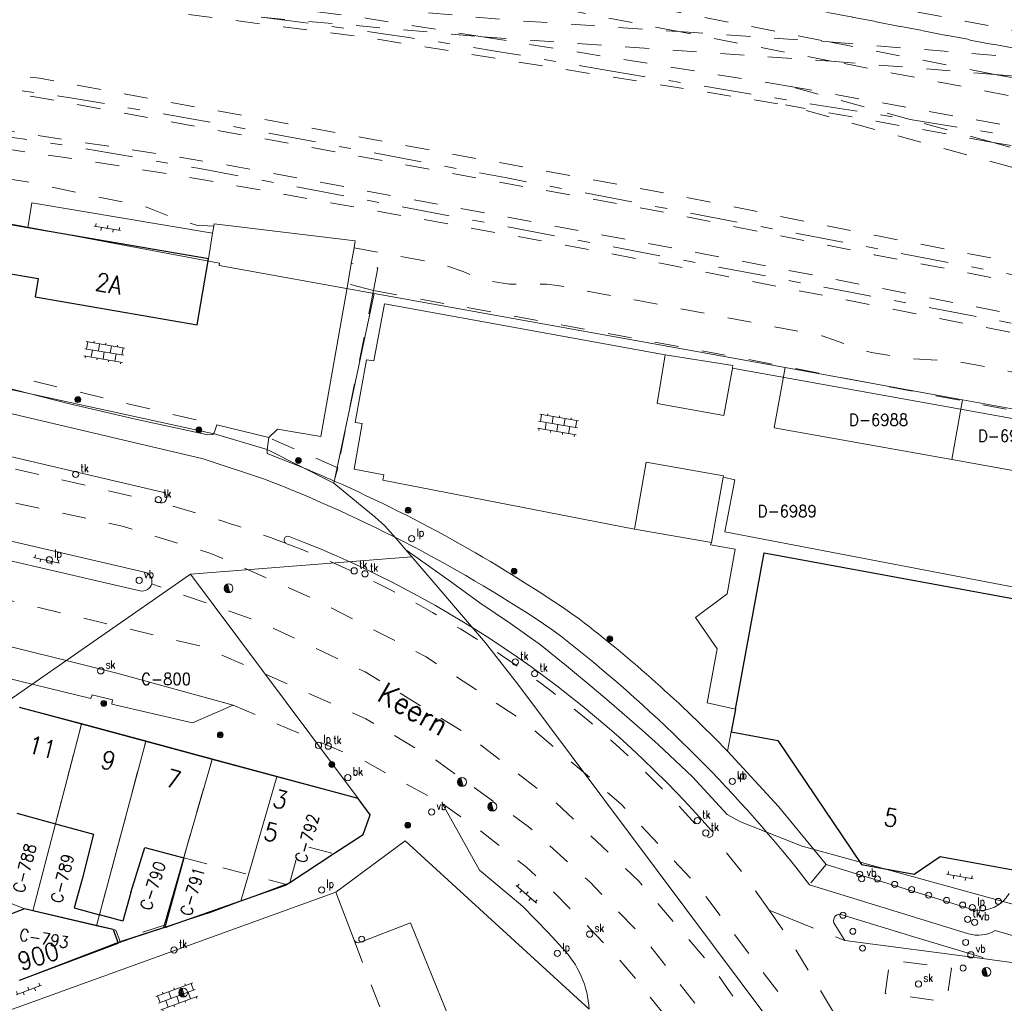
# Model space of a CAD drawing. Header units: metres. Extents: x 132072 to 132715, y 517419 to 517799.
# Tile 6 of 29: x 132205 to 132288, y 517537 to 517619. Entities that reach past the tile are written whole.
import ezdxf
from ezdxf.enums import TextEntityAlignment as Align
from ezdxf.lldxf.tags import DXFTag

# ---------------------------------------------------------------- set-up
doc = ezdxf.new("R2010")
doc.units = ezdxf.units.M
doc.header["$MEASUREMENT"] = 0
doc.linetypes.add('NLCS-HIDDEN', pattern=[4, 2, -2])
doc.linetypes.add('XX-HART', pattern=[13, 4, -2, 1, -2, 4])
for name, color, linetype, lineweight in [('GBKN AS SPOOR', 252, 'XX-HART', 13), ('GBKN BIJGEBOUW', 252, 'Continuous', 13), ('GBKN HOOFDGEBOUW', 250, 'Continuous', 25), ('GBKN HUISNUMMER', 252, 'Continuous', 13), ('GBKN HUISNUMMER 1E VERD GEEN BGT', 252, 'Continuous', 13), ('GBKN HUISNUMMER BEGANE GROND GEEN BGT', 252, 'Continuous', 13), ('GBKN KANT GESLOTEN VERHARDING', 252, 'Continuous', 13), ('GBKN KANT GESLOTEN VERHARDING EIGEN TERREIN', 252, 'Continuous', 13), ('GBKN KANT GESLOTEN VERHARDING WEG', 252, 'Continuous', 13), ('GBKN KANT OPEN VERHARDING', 252, 'Continuous', 13), ('GBKN KANT SIERBESTRATING', 252, 'NLCS-HIDDEN', 13), ('GBKN KANT VERHARDING OVERIG', 252, 'Continuous', 13), ('GBKN KANT WEGVAK FUNCTIEVERSCHIL', 252, 'NLCS-HIDDEN', 13), ('GBKN KANT WEGVAK GESL VERHARDING', 252, 'NLCS-HIDDEN', 13), ('GBKN KANT WEGVAK HULPLIJN', 252, 'XX-HART', 13), ('GBKN KANT WEGVAK OPEN VERHARDING', 252, 'Continuous', 13), ('GBKN MUUR', 252, 'NLCS-HIDDEN', 13), ('GBKN SPOORRAIL', 252, 'NLCS-HIDDEN', 13), ('GBKN STRAATNAAM', 252, 'Continuous', 13), ('GBKN TERREINAFSCHEIDING', 252, 'NLCS-HIDDEN', 13), ('GBKN TUSSENMUUR', 252, 'NLCS-HIDDEN', 13), ('GBKN VERHARDINGSSYMBOOL', 252, 'Continuous', 13), ('GBKN VLAKAFSLUITING BEHEER WEGEN', 252, 'NLCS-HIDDEN', 13), ('GRENS MAAIVELD', 252, 'NLCS-HIDDEN', 13), ('KADASTER PERCEELNUMMER', 32, 'Continuous', 13), ('KADASTER PERCEELSGRENS', 32, 'KG-KADASTRAAL', 13), ('THEMA BOOM', 252, 'Continuous', 13), ('THEMA BRANDKRAAN', 252, 'Continuous', 13), ('THEMA LICHTMAST', 252, 'Continuous', 13), ('THEMA RIOOL', 252, 'Continuous', 13), ('THEMA STRAATMEUBILAIR', 252, 'Continuous', 13), ('WOZ TUSSENMUUR VERDIEPING1', 252, 'NLCS-HIDDEN', 13)]:
    doc.layers.add(name, color=color, linetype=linetype, lineweight=lineweight)
doc.styles.add('Style-STANDARD', font='STANDARD.shx')
tags = doc.linetypes.add('KG-KADASTRAAL', pattern='A,5.5,-2,["K",Standard,S=1.8,R=0,X=0,Y=-0.9],-2,5.5,-2,[5,NLCS.SHX,S=0.75,R=0,X=0,Y=0],-2', length=19).pattern_tags.tags
tags[6] = DXFTag(74, 10)

# ---------------------------------------------------------------- blocks, each defined once
blk = doc.blocks.new('OV6')
at = {"layer": 'GBKN VERHARDINGSSYMBOOL'}
for p, q in [((0, 0), (0.045, 0)), ((0.0025, 0), (0.0025, 0.005)), ((0.0225, 0), (0.0225, 0.005)), ((0.0325, 0), (0.0325, -0.005)), ((0.0425, 0), (0.0425, 0.005)), ((0.0125, 0), (0.0125, -0.005))]:
    blk.add_line(p, q, dxfattribs=at)
blk = doc.blocks.new('OV4')
at = {"layer": 'GBKN VERHARDINGSSYMBOOL'}
for p, q in [((0, 0.012), (0.066, 0.012)), ((0, 0), (0.066, 0)), ((0.003, 0.012), (0.003, 0)), ((0.013, 0.015), (0.013, 0.012)), ((0.013, 0), (0.013, -0.012)), ((0.023, 0.012), (0.023, 0)), ((0.033, 0.015), (0.033, 0.012)), ((0.033, 0), (0.033, -0.012)), ((0.043, 0.012), (0.043, 0)), ((0.053, 0.015), (0.053, 0.012)), ((0.053, 0), (0.053, -0.012)), ((0.063, 0.012), (0.063, 0)), ((0, -0.012), (0.066, -0.012)), ((0.003, -0.012), (0.003, -0.015)), ((0.023, -0.012), (0.023, -0.015)), ((0.043, -0.012), (0.043, -0.015)), ((0.063, -0.012), (0.063, -0.015))]:
    blk.add_line(p, q, dxfattribs=at)
blk = doc.blocks.new('paal')
at = {"layer": 'THEMA STRAATMEUBILAIR'}
blk.add_circle((0, 0), 0.025, dxfattribs=at)
blk = doc.blocks.new('vbord')
at = {"layer": 'THEMA STRAATMEUBILAIR'}
blk.add_circle((0, 0), 0.0262, dxfattribs=at)
at = {"layer": 'THEMA STRAATMEUBILAIR', "style": 'Style-STANDARD', "width": 0.9}
blk.add_text('vb', height=0.0675, dxfattribs=at).set_placement((0.0413, 0.0187))
blk = doc.blocks.new('dwa')
at = {"layer": 'THEMA RIOOL'}
for p, q in [((-0.035, 0.0138), (-0.0232, -0.0296)), ((-0.0296, 0.023), (-0.0141, -0.0348)), ((-0.0236, 0.0292), (-0.0056, -0.0371)), ((-0.0169, 0.0336), (0.0022, -0.0374)), ((-0.0099, 0.0361), (0.0097, -0.0361))]:
    blk.add_line(p, q, dxfattribs=at)
blk.add_circle((0, 0), 0.0375, dxfattribs=at)
blk = doc.blocks.new('brand')
at = {"layer": 'THEMA BRANDKRAAN'}
blk.add_circle((0, 0), 0.0262, dxfattribs=at)
at = {"layer": 'THEMA BRANDKRAAN', "style": 'Style-STANDARD', "width": 0.899999}
blk.add_text('bk', height=0.0675, dxfattribs=at).set_placement((0.0413, 0.0187))
blk = doc.blocks.new('boom')
at = {"layer": 'THEMA BOOM'}
for radius in [0.0243, 0.0172, 0.0112, 0.00446]:
    blk.add_circle((0, 0), radius, dxfattribs=at)
blk = doc.blocks.new('tkolk')
at = {"layer": 'THEMA RIOOL'}
blk.add_circle((0, 0), 0.0262, dxfattribs=at)
at = {"layer": 'THEMA RIOOL', "style": 'Style-STANDARD', "width": 0.9}
blk.add_text('tk', height=0.0675, dxfattribs=at).set_placement((0.0413, 0.0187))
blk = doc.blocks.new('lp')
at = {"layer": 'THEMA LICHTMAST'}
blk.add_circle((0, 0), 0.0262, dxfattribs=at)
at = {"layer": 'THEMA LICHTMAST', "style": 'Style-STANDARD', "width": 0.899999}
blk.add_text('lp', height=0.0675, dxfattribs=at).set_placement((0.0412, 0.0188))
blk = doc.blocks.new('skolk')
at = {"layer": 'THEMA RIOOL'}
blk.add_circle((0, 0), 0.0262, dxfattribs=at)
at = {"layer": 'THEMA RIOOL', "style": 'Style-STANDARD', "width": 0.9}
blk.add_text('sk', height=0.0675, dxfattribs=at).set_placement((0.0413, 0.0188))

msp = doc.modelspace()

# ---------------------------------------------------------------- linework, layer by layer
at = {"layer": 'GBKN AS SPOOR', "flags": 128}
for points in [[(132145.686, 517618.007), (132149.905, 517618.014), (132166.86, 517617.343), (132179.641, 517616.336), (132192.396, 517614.993), (132209.663, 517612.512), (132221.053, 517610.524), (132245.94, 517605.834), (132275.822, 517600.126), (132339.927, 517587.824), (132377.644, 517580.601)], [(132253.753, 517614.947), (132272.217, 517611.923), (132276.064, 517611.322), (132279.91, 517610.711)], [(132148.093, 517614.011), (132149.829, 517614.014), (132166.624, 517613.349), (132179.274, 517612.352), (132191.902, 517611.023), (132209.035, 517608.561), (132220.339, 517606.588), (132245.194, 517601.904), (132275.07, 517596.197), (132339.174, 517583.896), (132380.328, 517576.016)]]:
    msp.add_lwpolyline(points, dxfattribs=at)
at = {"layer": 'GBKN AS SPOOR', "extrusion": (0, 0, -1)}
for centre, radius, start, end in [((-132163.498, 517120.825), 502.298, 97.08764, 100.35139), ((-132045.482, 516147.883), 1481.493, 99.104605, 101.66006)]:
    msp.add_arc(centre, radius, start, end, dxfattribs=at)
at = {"layer": 'GBKN BIJGEBOUW', "flags": 128}
for points in [[(132256.804, 517576.371), (132257.789, 517581.978), (132264.258, 517580.842), (132264.237, 517580.722)], [(132264.237, 517580.722), (132263.273, 517575.235)], [(132263.273, 517575.235), (132256.804, 517576.371)]]:
    msp.add_lwpolyline(points, dxfattribs=at)
at = {"layer": 'GBKN HOOFDGEBOUW', "flags": 128}
for points in [[(132205.911, 517601.629), (132204.18, 517601.927), (132204.134, 517601.657)], [(132221.067, 517599.019), (132205.911, 517601.629)], [(132204.016, 517600.972), (132203.493, 517597.936), (132206.797, 517597.367), (132206.534, 517595.842), (132220.117, 517593.503), (132221.067, 517599.019)], [(132265.259, 517561.263), (132267.667, 517574.366), (132293.525, 517569.613), (132291.421, 517558.167)], [(132210.423, 517560.041), (132205.214, 517561.399)], [(132265.259, 517561.263), (132264.907, 517559.35)], [(132215.81, 517558.583), (132210.423, 517560.041)], [(132264.907, 517559.35), (132268.829, 517558.629), (132275.85, 517548.233), (132280.247, 517547.424), (132282.445, 517548.909), (132289.481, 517547.615)], [(132221.379, 517557.076), (132215.81, 517558.583)], [(132234.629, 517552.398), (132233.624, 517553.762), (132221.379, 517557.076)], [(132205.008, 517552.555), (132208.246, 517551.662)], [(132234.036, 517550.741), (132234.629, 517552.398)], [(132208.246, 517551.662), (132211.433, 517550.782)], [(132211.433, 517550.782), (132210.466, 517547.019)], [(132231.595, 517549.151), (132234.036, 517550.741)], [(132214.544, 517545.892), (132215.737, 517549.658)], [(132215.737, 517549.658), (132218.992, 517548.811)], [(132227.88, 517546.731), (132231.595, 517549.151)], [(132218.992, 517548.811), (132217.476, 517543.179)], [(132210.466, 517547.019), (132209.8, 517544.609), (132211.931, 517544.02)], [(132217.414, 517542.948), (132227.517, 517546.495), (132227.626, 517546.566)], [(132227.626, 517546.566), (132227.88, 517546.731)], [(132214.544, 517545.892), (132213.878, 517543.482), (132211.931, 517544.02)], [(132213.083, 517542.778), (132205.63, 517544.522), (132203.302, 517543.619)], [(132213.083, 517542.778), (132213.504, 517541.653)], [(132217.476, 517543.179), (132217.414, 517542.948)], [(132205.214, 517538.55), (132213.504, 517541.653)]]:
    msp.add_lwpolyline(points, dxfattribs=at)
at = {"layer": 'GBKN KANT GESLOTEN VERHARDING', "flags": 128}
for points in [[(132217.218, 517579.453), (132174.824, 517589.376)], [(132263.352, 517550.636), (132263.407, 517550.959), (132263.166, 517551.184)]]:
    msp.add_lwpolyline(points, dxfattribs=at)
at = {"layer": 'GBKN KANT GESLOTEN VERHARDING'}
for centre, radius, start, end in [((132217.113, 517579.009), 0.456, 260.93599, 76.66608), ((132227.733, 517575.445), 0.32, 71.25482, 239.15719), ((132195.783, 517491.957), 89.712, 41.31402, 69.06627)]:
    msp.add_arc(centre, radius, start, end, dxfattribs=at)
at = {"layer": 'GBKN KANT GESLOTEN VERHARDING EIGEN TERREIN', "flags": 128}
for points in [[(132221.067, 517599.019), (132221.411, 517601.167)], [(132226.137, 517584.034), (132226.859, 517584.731), (132230.481, 517584.124), (132232.747, 517596.937)], [(132259.38, 517590.965), (132235.836, 517595.243), (132234.927, 517590.465)], [(132234.927, 517590.465), (132234.319, 517590.561), (132233.369, 517585.309), (132233.948, 517585.229)], [(132265.011, 517589.849), (132264.283, 517585.877), (132258.712, 517586.909), (132259.38, 517590.965)], [(132259.38, 517590.965), (132265.056, 517590.094), (132265.011, 517589.849)], [(132299.994, 517583.56), (132265.011, 517589.849)], [(132233.948, 517585.229), (132233.293, 517581.4), (132235.78, 517580.916), (132235.706, 517580.465), (132256.804, 517576.371)], [(132291.14, 517575.69), (132290.825, 517575.741), (132290.103, 517571.225), (132264.392, 517576.125), (132265.227, 517580.504), (132264.237, 517580.722)], [(132263.273, 517575.235), (132263.183, 517575.058), (132265.248, 517574.678), (132264.574, 517570.925), (132261.929, 517568.953), (132263.739, 517566.333), (132262.892, 517561.804), (132265.259, 517561.263)], [(132264.606, 517557.743), (132264.907, 517559.35)]]:
    msp.add_lwpolyline(points, dxfattribs=at)
at = {"layer": 'GBKN KANT GESLOTEN VERHARDING WEG', "flags": 128}
for points in [[(132215.713, 517572.742), (132182.147, 517580.556), (132180.889, 517580.75)], [(132181.81, 517578.969), (132214.107, 517571.457), (132215.334, 517571.197)]]:
    msp.add_lwpolyline(points, dxfattribs=at)
at = {"layer": 'GBKN KANT GESLOTEN VERHARDING WEG'}
for centre, radius, start, end in [((132215.53, 517571.967), 0.797, 346.37292, 76.70256), ((132215.532, 517571.967), 0.795, 255.61053, 346.31698)]:
    msp.add_arc(centre, radius, start, end, dxfattribs=at)
at = {"layer": 'GBKN KANT OPEN VERHARDING', "flags": 128}
for points in [[(132225.766, 517580.56), (132220.635, 517582.253), (132174.759, 517593.051)], [(132221.765, 517585.099), (132221.553, 517584.435), (132221.411, 517584.295), (132221.015, 517584.26), (132214.957, 517585.577), (132209.307, 517586.885), (132198.25, 517589.71), (132194.586, 517590.558)], [(132226.137, 517584.034), (132221.765, 517585.099)], [(132226.004, 517583.008), (132226.137, 517584.034)], [(132225.987, 517582.707), (132226.004, 517583.008)], [(132223.134, 517561.6), (132219.739, 517560.11), (132212.953, 517561.692), (132213.011, 517562.055), (132211.305, 517562.473), (132211.209, 517562.146), (132202.916, 517564.173), (132200.927, 517567.373)], [(132272.884, 517548.228), (132268.875, 517553.099), (132264.606, 517557.743)], [(132237.58, 517550.212), (132231.742, 517545.92)], [(132253.003, 517536.095), (132237.58, 517550.212)], [(132272.884, 517548.228), (132285.327, 517544.418)], [(132271.468, 517546.535), (132270.334, 517548.015)], [(132284.808, 517542.431), (132271.468, 517546.535)], [(132233.822, 517541.717), (132238.006, 517543.348), (132243.479, 517529.924), (132238.639, 517527.963)], [(132217.414, 517542.948), (132214.513, 517542)], [(132288.776, 517542.215), (132287.056, 517542.692)], [(132213.504, 517541.653), (132214.513, 517542)], [(132274.448, 517541.855), (132285.992, 517540.362)]]:
    msp.add_lwpolyline(points, dxfattribs=at)
at = {"layer": 'GBKN KANT OPEN VERHARDING'}
for centre, radius, start, end in [((132181.784, 517467.145), 123.728, 66.24644, 69.06798), ((132180.98, 517465.476), 123.491, 56.08641, 68.73604), ((132182.622, 517469.261), 121.453, 55.0694, 66.20608), ((132181.438, 517476.969), 115.937, 44.16352, 52.40782), ((132176.374, 517472.116), 120.785, 38.93041, 52.51337), ((132285.772, 517547.183), 2.8, 260.86539, 330.81184), ((132233.647, 517542.098), 0.419, 209.58612, 294.63164)]:
    msp.add_arc(centre, radius, start, end, dxfattribs=at)
at = {"layer": 'GBKN KANT OPEN VERHARDING', "extrusion": (0, 0, -1)}
msp.add_arc((-132285.623, 517545.225), 2.91, 240.49764, 286.25721, dxfattribs=at)
at = {"layer": 'GBKN KANT SIERBESTRATING', "flags": 128}
msp.add_lwpolyline([(132277.827, 517537.42), (132278.206, 517540.233), (132283.402, 517539.538), (132282.962, 517536.732), (132277.827, 517537.42)], dxfattribs=at)
at = {"layer": 'GBKN KANT VERHARDING OVERIG', "flags": 128}
for points in [[(132221.411, 517601.167), (132206.254, 517603.729), (132205.911, 517601.629)], [(132233.283, 517599.962), (132233.385, 517600.541), (132221.536, 517601.949), (132221.507, 517601.767)], [(132221.507, 517601.767), (132221.411, 517601.167)], [(132233.049, 517598.645), (132233.147, 517599.197), (132233.283, 517599.962)], [(132232.747, 517596.937), (132233.049, 517598.645)], [(132285.992, 517540.362), (132286.016, 517540.451), (132280.596, 517542.072), (132274.111, 517544.057)], [(132273.605, 517543.215), (132274.448, 517541.855)]]:
    msp.add_lwpolyline(points, dxfattribs=at)
at = {"layer": 'GBKN KANT VERHARDING OVERIG'}
msp.add_arc((132274.021, 517543.538), 0.527, 80.11516, 217.87731, dxfattribs=at)
at = {"layer": 'GBKN KANT WEGVAK FUNCTIEVERSCHIL', "flags": 128}
for points in [[(132261.715, 517532.314), (132259.388, 517535.527), (132257.011, 517538.531), (132255.38, 517540.436), (132253.114, 517542.83), (132249.62, 517546.324), (132247.738, 517548.011), (132243.81, 517551.119), (132240.708, 517553.327)], [(132268.095, 517544.398), (132266.097, 517547.256), (132263.352, 517550.636)], [(132268.095, 517544.398), (132269.994, 517541.681), (132274.04, 517534.927), (132275.067, 517533.026)], [(132233.283, 517541.891), (132238.639, 517527.963)]]:
    msp.add_lwpolyline(points, dxfattribs=at)
at = {"layer": 'GBKN KANT WEGVAK FUNCTIEVERSCHIL'}
msp.add_arc((132190.086, 517476.776), 105.292, 69.14586, 75.16705, dxfattribs=at)
at = {"layer": 'GBKN KANT WEGVAK GESL VERHARDING', "flags": 128}
for points in [[(132173.728, 517588.689), (132217.041, 517578.559)], [(132223.134, 517561.6), (132234.099, 517556.931), (132240.708, 517553.327)], [(132262.883, 517550.557), (132263.096, 517550.498), (132263.352, 517550.636)]]:
    msp.add_lwpolyline(points, dxfattribs=at)
at = {"layer": 'GBKN KANT WEGVAK GESL VERHARDING', "extrusion": (0, 0, -1)}
msp.add_arc((-132195.778, 517491.917), 89.116, 110.89979, 138.85133, dxfattribs=at)
at = {"layer": 'GBKN KANT WEGVAK HULPLIJN', "flags": 128}
for points in [[(132268.095, 517544.398), (132274.448, 517541.855)], [(132285.992, 517540.362), (132302.622, 517538.006)]]:
    msp.add_lwpolyline(points, dxfattribs=at)
at = {"layer": 'GBKN KANT WEGVAK OPEN VERHARDING', "flags": 128}
for points in [[(132200.927, 517567.373), (132213.385, 517564.273), (132223.134, 517561.6)], [(132240.708, 517553.327), (132243.806, 517547.776), (132247.405, 517544.738), (132249.597, 517542.517)], [(132203.385, 517535.654), (132231.742, 517545.92)], [(132231.742, 517545.92), (132233.283, 517541.891)], [(132250.751, 517541.231), (132249.597, 517542.517)]]:
    msp.add_lwpolyline(points, dxfattribs=at)
at = {"layer": 'GBKN KANT WEGVAK OPEN VERHARDING'}
msp.add_arc((132244.947, 517535.624), 8.07, 3.34436, 44.008, dxfattribs=at)
at = {"layer": 'GBKN MUUR', "flags": 128}
msp.add_lwpolyline([(132217.476, 517543.179), (132214.451, 517542.19), (132214.513, 517542)], dxfattribs=at)
at = {"layer": 'GBKN SPOORRAIL', "flags": 128}
for points in [[(132260.533, 517618.078), (132152.222, 517639.063), (132152.489, 517640.49), (132221.419, 517627.119), (132257.167, 517620.354), (132273.143, 517617.218)], [(132190.255, 517637.225), (132231.867, 517629.057), (132308.684, 517614.33)], [(132294.751, 517615.466), (132189.976, 517635.836)], [(132244.052, 517617.643), (132234.273, 517619.215), (132211.624, 517622.115)], [(132211.624, 517622.115), (132246.394, 517619.043), (132260.533, 517618.078)], [(132211.455, 517620.523), (132234.045, 517617.631), (132269.453, 517611.935)], [(132225.475, 517619.284), (132244.052, 517617.643)], [(132369.161, 517583.092), (132347.143, 517587.123), (132307.2, 517595.117), (132277.224, 517600.942), (132259.249, 517604.564), (132206.884, 517614.174), (132184.166, 517617.047), (132168.813, 517618.171), (132149.591, 517618.921), (132145.607, 517618.835)], [(132269.723, 517613.516), (132244.052, 517617.643)], [(132244.052, 517617.643), (132273.307, 517615.603)], [(132260.533, 517618.078), (132273.143, 517617.218)], [(132273.307, 517615.603), (132260.533, 517618.078)], [(132146.353, 517617.254), (132149.528, 517617.322), (132168.724, 517616.573), (132184.008, 517615.454), (132206.639, 517612.593), (132258.947, 517602.993), (132276.913, 517599.373), (132306.89, 517593.547), (132346.829, 517585.554), (132383.874, 517578.772)], [(132273.143, 517617.218), (132294.751, 517615.466)], [(132273.143, 517617.218), (132287.038, 517614.49)], [(132457.064, 517580.391), (132367.116, 517597.748), (132292.493, 517611.886), (132273.307, 517615.603)], [(132273.307, 517615.603), (132287.038, 517614.49)], [(132362.058, 517580.267), (132328.486, 517586.616), (132262.574, 517599.454), (132223.319, 517606.774), (132216.995, 517607.812), (132190.972, 517611.772), (132186.616, 517612.208), (132159.491, 517614.298), (132148.096, 517614.683)], [(132457.365, 517581.956), (132425.803, 517588.056), (132305.568, 517610.906), (132287.038, 517614.49)], [(132287.038, 517614.49), (132309.521, 517612.657)], [(132279.91, 517610.711), (132269.723, 517613.516)], [(132369.969, 517594.725), (132329.463, 517602.731), (132269.723, 517613.516)], [(132362.904, 517578.529), (132289.44, 517592.637), (132254.015, 517599.629), (132220.649, 517605.658), (132211.594, 517607.142), (132188.302, 517610.555), (132157.848, 517612.926), (132150.446, 517613.16)], [(132286.873, 517608.794), (132269.453, 517611.935)], [(132369.161, 517583.092), (132293.343, 517605.354), (132269.453, 517611.935)], [(132286.873, 517608.794), (132279.91, 517610.711)], [(132384.271, 517580.327), (132293.768, 517606.896), (132286.873, 517608.794)], [(132355.227, 517595.924), (132329.179, 517601.156), (132286.873, 517608.794)]]:
    msp.add_lwpolyline(points, dxfattribs=at)
at = {"layer": 'GBKN TERREINAFSCHEIDING', "flags": 128}
for points in [[(132234.91, 517596.38), (132232.747, 517596.937)], [(132234.91, 517596.38), (132231.909, 517581.495)], [(132234.91, 517596.38), (132264.74, 517590.89), (132300.092, 517584.073)], [(132194.741, 517591.549), (132221.765, 517585.099)], [(132231.909, 517581.495), (132226.137, 517584.034)], [(132231.909, 517581.495), (132231.622, 517580.391)]]:
    msp.add_lwpolyline(points, dxfattribs=at)
at = {"layer": 'GBKN TUSSENMUUR', "flags": 128}
for points in [[(132208.246, 517551.662), (132210.366, 517559.825)], [(132210.366, 517559.825), (132210.423, 517560.041)], [(132213.583, 517550.221), (132215.81, 517558.583)], [(132218.992, 517548.811), (132221.379, 517557.076)], [(132211.931, 517544.02), (132213.583, 517550.221)]]:
    msp.add_lwpolyline(points, dxfattribs=at)
at = {"layer": 'GBKN VLAKAFSLUITING BEHEER WEGEN', "flags": 128}
for points in [[(132135.078, 517612.036), (132138.377, 517607.258), (132145.58, 517599.712), (132150.84, 517595.482), (132157.586, 517591.594), (132165.246, 517588.164), (132174.05, 517585.42), (132185.827, 517582.676), (132213.84, 517576.616), (132221.272, 517574.329), (132230.076, 517570.442), (132239.337, 517565.64), (132247.341, 517560.38), (132255.687, 517553.291), (132262.205, 517546.316), (132268.951, 517537.398), (132273.638, 517529.852), (132278.441, 517520.933), (132281.299, 517514.302), (132284.615, 517502.411), (132284.625, 517500)], [(132276.934, 517500), (132274.268, 517512.095), (132272.654, 517516.937), (132269.687, 517523.821), (132266.845, 517529.097), (132263.137, 517534.991), (132257.616, 517542.04), (132253.043, 517546.78), (132247.893, 517551.438), (132240.189, 517556.962), (132234.257, 517560.465), (132224.059, 517564.975), (132220.503, 517566.526), (132170.996, 517578.347), (132164.9, 517580.087), (132158.585, 517582.283), (132148.978, 517587.307), (132142.796, 517591.298), (132138.099, 517595.379), (132135.456, 517598.297), (132128.583, 517606.632), (132125.213, 517611.667)], [(132279.061, 517508.632), (132277.335, 517514.04), (132273.618, 517522.979), (132268.987, 517531.481), (132263.492, 517539.453), (132257.195, 517546.806), (132250.163, 517553.461), (132242.474, 517559.344), (132234.212, 517564.392), (132225.468, 517568.548), (132216.304, 517571.779)], [(132272.884, 517548.228), (132271.468, 517546.535)]]:
    msp.add_lwpolyline(points, dxfattribs=at)
at = {"layer": 'GRENS MAAIVELD', "flags": 128}
for points in [[(132312.384, 517612.12), (132162.814, 517640.895), (132162.895, 517641.325)], [(132221.507, 517601.767), (132221.489, 517601.766), (132220.075, 517601.863), (132218.527, 517602.307), (132215.951, 517603.344), (132205.699, 517605.514), (132192.94, 517607.451), (132181.899, 517608.604), (132168.771, 517609.788), (132163.869, 517609.931), (132163.294, 517609.947), (132162.922, 517610.114), (132162.672, 517610.566), (132152.39, 517611.085), (132149.995, 517611.157)], [(132233.283, 517599.962), (132240.678, 517598.584), (132242.424, 517597.961), (132243.903, 517597.309), (132244.464, 517597.191), (132246.316, 517596.912), (132249.413, 517596.902), (132250.353, 517596.789), (132256.968, 517595.552), (132272.551, 517592.561), (132275.712, 517591.431), (132276.693, 517591.165), (132279.511, 517590.691), (132283.787, 517590.439), (132335.774, 517580.452), (132339.438, 517579.32), (132347.714, 517577.666), (132351.931, 517576.991), (132355.475, 517576.674), (132371.891, 517573.483), (132389.287, 517570.246), (132395.551, 517568.977), (132396.495, 517568.9), (132397.779, 517569.005), (132397.795, 517568.832), (132398.631, 517568.927), (132401.264, 517569.761), (132401.745, 517569.756), (132445.833, 517561.497), (132445.67, 517560.708)], [(132234.91, 517596.38), (132235.262, 517598.27), (132234.007, 517598.483), (132233.049, 517598.645)]]:
    msp.add_lwpolyline(points, dxfattribs=at)
at = {"layer": 'KADASTER PERCEELSGRENS', "flags": 128}
for points in [[(132128.079, 517606.645), (132137.346, 517606.893), (132154.849, 517606.713), (132162.524, 517606.369), (132175.007, 517605.514), (132190.817, 517603.89), (132203.158, 517602.19), (132207.12, 517601.47), (132221.988, 517598.665)], [(132128.079, 517606.645), (132128.979, 517605.606), (132130.721, 517604.39), (132132.82, 517603.706), (132221.65, 517584.333), (132225.986, 517583.033), (132231.584, 517580.228)], [(132221.988, 517598.665), (132221.953, 517598.468)], [(132221.953, 517598.468), (132234.955, 517596.123)], [(132231.584, 517580.228), (132234.955, 517596.123)], [(132234.955, 517596.123), (132262.175, 517591.233)], [(132262.175, 517591.233), (132269.445, 517589.91)], [(132269.445, 517589.91), (132268.521, 517584.866), (132283.42, 517582.197)], [(132269.445, 517589.91), (132284.317, 517587.205)], [(132283.42, 517582.197), (132284.317, 517587.205)], [(132284.317, 517587.205), (132292.621, 517585.695)], [(132283.42, 517582.197), (132291.643, 517580.724), (132292.621, 517585.695)], [(132231.584, 517580.228), (132234.121, 517578.116), (132235.026, 517577.4), (132235.866, 517576.639), (132236.966, 517575.381), (132237.61, 517574.629)], [(132237.61, 517574.629), (132238.663, 517573.894), (132241.265, 517572.05), (132243.838, 517570.167), (132246.388, 517568.437), (132248.912, 517566.669), (132251.092, 517564.909), (132253.244, 517563.114), (132254.673, 517561.904), (132257.452, 517559.496), (132258.799, 517558.294), (132261.653, 517555.588), (132264.567, 517552.444), (132265.696, 517551.822), (132270.855, 517549.79), (132289.529, 517544.625)], [(132237.61, 517574.629), (132238.118, 517574.035)], [(132219.564, 517572.594), (132238.118, 517574.035)], [(132238.118, 517574.035), (132244.316, 517566.838), (132247.088, 517563.242), (132267.995, 517535.316)], [(132203.955, 517561.728), (132219.564, 517572.594)], [(132219.564, 517572.594), (132233.624, 517553.762)], [(132205.214, 517561.4), (132210.412, 517560.002)], [(132206.348, 517544.354), (132210.412, 517560.002)], [(132210.412, 517560.002), (132215.802, 517558.553)], [(132211.687, 517543.105), (132215.802, 517558.553)], [(132215.802, 517558.553), (132221.373, 517557.055)], [(132217.3, 517542.955), (132221.373, 517557.055)], [(132221.373, 517557.055), (132226.791, 517555.599)], [(132223.778, 517545.169), (132226.791, 517555.599)], [(132226.791, 517555.599), (132233.624, 517553.762)], [(132233.624, 517553.762), (132234.629, 517552.398)], [(132223.778, 517545.169), (132227.868, 517546.69), (132234.036, 517550.741), (132234.629, 517552.398)], [(132202.375, 517545.834), (132205.63, 517544.522), (132206.348, 517544.354)], [(132217.3, 517542.955), (132221.231, 517544.222), (132223.778, 517545.169)], [(132206.348, 517544.354), (132211.687, 517543.105)], [(132211.687, 517543.105), (132213.307, 517542.726), (132213.656, 517541.78)], [(132213.656, 517541.78), (132217.3, 517542.955)], [(132205.214, 517538.551), (132213.656, 517541.78)]]:
    msp.add_lwpolyline(points, dxfattribs=at)
at = {"layer": 'WOZ TUSSENMUUR VERDIEPING1', "flags": 128}
for points in [[(132227.88, 517546.731), (132228.79, 517549.881), (132231.595, 517549.151)], [(132218.992, 517548.811), (132222.262, 517547.961)], [(132222.262, 517547.961), (132227.626, 517546.566)]]:
    msp.add_lwpolyline(points, dxfattribs=at)

# ---------------------------------------------------------------- block references
at = {"layer": 'GBKN VERHARDINGSSYMBOOL', "zscale": 10}
for name, p, xscale, yscale, rotation in [('OV6', (132211.473, 517601.758), 49.99999999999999, 49.99999999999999, 350.7354760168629), ('OV4', (132210.704, 517591.493), 50, 50, 350.2740343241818), ('OV4', (132248.758, 517585.408), 50.00000000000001, 50.00000000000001, 350.2078537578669), ('OV6', (132206.38, 517573.984), 50, 50, 348.1172411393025), ('OV6', (132282.98, 517547.422), 50, 50, 349.8592068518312), ('OV6', (132246.867, 517546.481), 50, 50, 319.1375935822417), ('OV6', (132204.943, 517537.32), 49.99999999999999, 49.99999999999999, 20.48229688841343), ('OV4', (132216.869, 517536.614), 49.99999999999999, 49.99999999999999, 20.2475015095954)]:
    msp.add_blockref(name, p, dxfattribs=dict(at, xscale=xscale, yscale=yscale, rotation=rotation))
at = {"layer": 'THEMA BOOM', "xscale": 10, "yscale": 10}
for p in [(132210.115, 517587.219), (132220.274, 517584.69), (132228.609, 517582.113), (132237.813, 517577.94), (132246.699, 517572.837), (132254.732, 517567.157), (132212.279, 517561.752), (132222.062, 517559.1), (132231.413, 517556.62), (132237.78, 517551.528)]:
    msp.add_blockref('boom', p, dxfattribs=at)
at = {"layer": 'THEMA BRANDKRAAN', "xscale": 10, "yscale": 10}
msp.add_blockref('brand', (132232.76, 517555.526), dxfattribs=at)
at = {"layer": 'THEMA LICHTMAST', "xscale": 10, "yscale": 10}
for p in [(132238.113, 517575.559), (132207.719, 517573.783), (132230.299, 517558.241), (132265.003, 517555.215), (132230.555, 517546.105), (132285.143, 517544.619), (132250.333, 517540.784)]:
    msp.add_blockref('lp', p, dxfattribs=at)
at = {"layer": 'THEMA RIOOL', "xscale": 10, "yscale": 10}
for name, p in [('tkolk', (132209.925, 517580.947)), ('tkolk', (132216.865, 517578.823)), ('tkolk', (132233.291, 517572.861)), ('tkolk', (132234.206, 517572.616)), ('dwa', (132222.75, 517571.391)), ('tkolk', (132246.799, 517565.214)), ('skolk', (132212.037, 517564.477)), ('tkolk', (132248.422, 517564.238)), ('tkolk', (132231.128, 517558.16)), ('dwa', (132242.328, 517555.155)), ('dwa', (132244.88, 517553.084)), ('tkolk', (132262.065, 517551.91)), ('tkolk', (132262.788, 517550.877)), ('tkolk', (132284.741, 517543.649)), ('skolk', (132253.04, 517542.398)), ('tkolk', (132218.182, 517541.063)), ('skolk', (132280.622, 517538.22)), ('dwa', (132286.324, 517539.231)), ('dwa', (132218.948, 517537.495))]:
    msp.add_blockref(name, p, dxfattribs=at)
at = {"layer": 'THEMA STRAATMEUBILAIR', "xscale": 10, "yscale": 10}
for name, p in [('vbord', (132215.254, 517572.064)), ('vbord', (132265.003, 517555.215)), ('vbord', (132239.779, 517552.645)), ('paal', (132275.692, 517547.432)), ('vbord', (132275.862, 517547.051)), ('paal', (132277.179, 517547.028)), ('paal', (132278.627, 517546.577)), ('paal', (132280.047, 517546.135)), ('paal', (132281.477, 517545.667)), ('paal', (132282.977, 517545.234)), ('paal', (132284.321, 517544.839)), ('paal', (132287.324, 517545.149)), ('paal', (132274.283, 517543.982)), ('vbord', (132285.338, 517543.385)), ('paal', (132286.003, 517544.581)), ('paal', (132275.115, 517542.641)), ('paal', (132233.92, 517541.978)), ('paal', (132284.578, 517541.705)), ('vbord', (132285.012, 517540.664)), ('paal', (132275.927, 517541.221)), ('paal', (132284.362, 517539.557))]:
    msp.add_blockref(name, p, dxfattribs=at)

# ---------------------------------------------------------------- texts
at = {"layer": 'GBKN HUISNUMMER', "style": 'Style-STANDARD'}
for s, rotation, p in [('2A', 350.22856, (132212.708, 517596.948)), ('11', 345.38829, (132207.13, 517558.071)), ('9', 344.86378, (132212.671, 517556.963)), ('7', 344.86378, (132218.145, 517555.405)), ('5', 349.99903, (132278.325, 517552.17)), ('900', 17.32996, (132206.792, 517540.554))]:
    msp.add_text(s, height=1.5, rotation=rotation, dxfattribs=at).set_placement(p, align=Align.MIDDLE_CENTER)
at = {"layer": 'GBKN HUISNUMMER 1E VERD GEEN BGT', "style": 'Style-STANDARD'}
msp.add_text('5', height=1.5, rotation=347.10881, dxfattribs=at).set_placement((132226.33, 517550.953), align=Align.MIDDLE_CENTER)
at = {"layer": 'GBKN HUISNUMMER BEGANE GROND GEEN BGT', "style": 'Style-STANDARD'}
msp.add_text('3', height=1.5, rotation=345.69758, dxfattribs=at).set_placement((132227.104, 517553.701), align=Align.MIDDLE_CENTER)
at = {"layer": 'GBKN STRAATNAAM', "style": 'Style-STANDARD'}
msp.add_text('Keern', height=1.8, rotation=330.32618, dxfattribs=at).set_placement((132238.256, 517561.276), align=Align.MIDDLE_CENTER)
at = {"layer": 'KADASTER PERCEELNUMMER', "style": 'Style-STANDARD'}
for s, p in [('D-6988', (132277.275, 517585.53)), ('D-6987', (132288.09, 517584.178)), ('D-6989', (132269.615, 517577.87)), ('C-800', (132217.518, 517563.792))]:
    msp.add_text(s, height=1, dxfattribs=at).set_placement(p, align=Align.MIDDLE_CENTER)
for s, rotation, p in [('C-792', 73.88291, (132229.335, 517550.433)), ('C-788', 75.43562, (132205.64, 517547.939)), ('C-789', 75.58459, (132208.808, 517547.08)), ('C-790', 72.42187, (132216.399, 517546.458)), ('C-791', 73.88291, (132219.727, 517545.992)), ('C-793', 350.25399, (132207.277, 517542.029))]:
    msp.add_text(s, height=1, rotation=rotation, dxfattribs=at).set_placement(p, align=Align.MIDDLE_CENTER)

doc.saveas('drawing.dxf')
